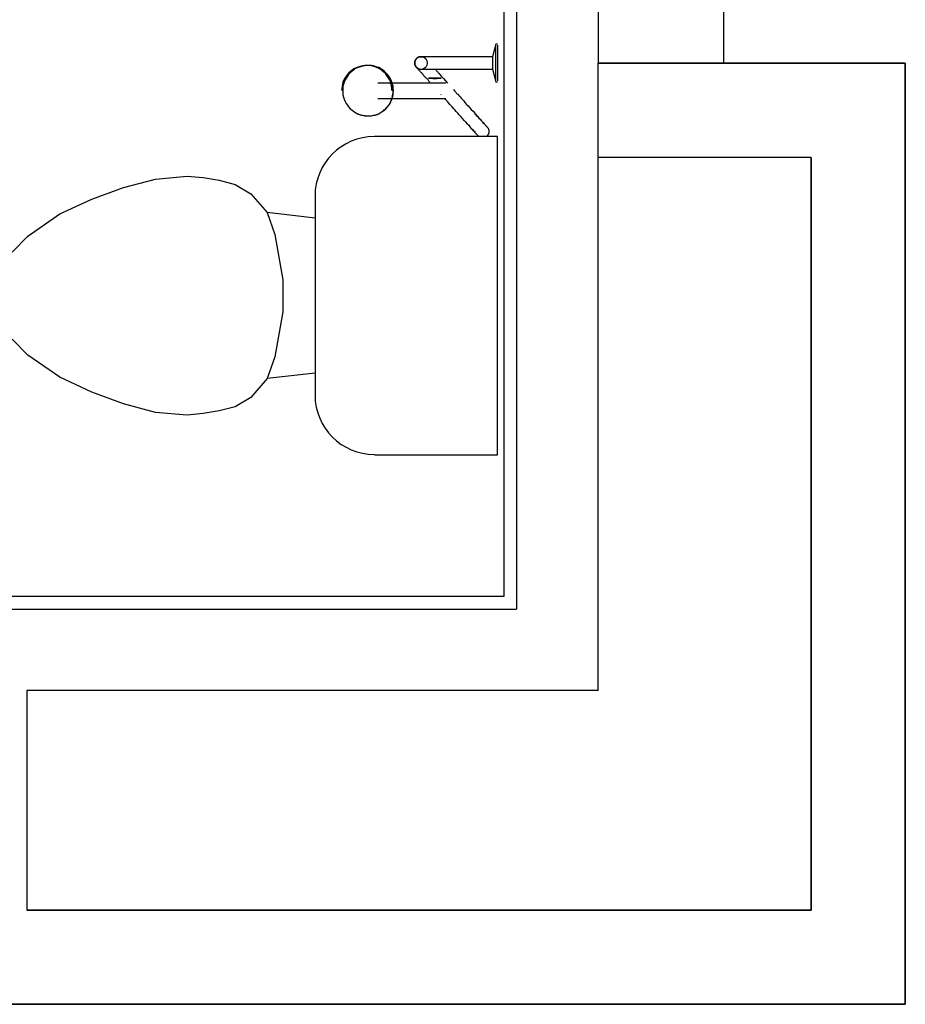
# Model space of a CAD drawing. Header units: millimetres. Extents: x 7 to 269, y 1 to 169.
# Tile 52 of 115: x 80.84 to 82.25, y 27.08 to 28.65. Entities that reach past the tile are written whole.
import ezdxf

# ---------------------------------------------------------------- set-up
doc = ezdxf.new("R2010")
doc.units = ezdxf.units.MM
doc.header["$MEASUREMENT"] = 0
doc.layers.add('Layout - Marco Polo', color=252, linetype='Continuous', lineweight=25)
doc.layers.add('Parede - Marco Polo', color=7, linetype='Continuous')

msp = doc.modelspace()

# ---------------------------------------------------------------- linework, layer by layer
at = {"layer": 'Layout - Marco Polo'}
for p, q in [((81.9633, 35.1268), (81.9633, 28.5768)), ((81.6003, 28.6073), (81.5953, 28.5873)), ((81.6034, 28.6073), (81.6003, 28.6073)), ((81.6003, 28.5773), (81.6003, 28.6058)), ((81.6034, 28.6058), (81.6034, 28.5773)), ((81.5243, 28.5873), (81.4929, 28.5873)), ((81.5953, 28.5873), (81.5583, 28.5873)), ((81.5953, 28.5873), (81.5953, 28.5773)), ((81.3933, 28.5733), (81.3914, 28.5733)), ((81.4929, 28.5673), (81.5254, 28.5673)), ((81.5583, 28.5673), (81.5953, 28.5673)), ((81.5953, 28.5773), (81.5953, 28.5673)), ((81.5953, 28.5673), (81.6003, 28.5473)), ((81.6003, 28.5488), (81.6003, 28.5773)), ((81.6034, 28.5773), (81.6034, 28.5488)), ((81.5118, 28.5453), (81.4124, 28.5453)), ((81.6003, 28.5473), (81.6034, 28.5473)), ((81.4124, 28.5208), (81.5109, 28.5208)), ((81.5134, 28.5263), (81.5134, 28.5268)), ((81.3914, 28.4928), (81.3933, 28.4928)), ((81.6034, 28.4598), (81.4068, 28.4598)), ((81.6034, 27.9528), (81.6034, 28.4598)), ((81.0069, 28.3788), (81.0579, 28.3923)), ((81.0579, 28.3923), (81.1084, 28.3968)), ((81.1084, 28.3968), (81.1338, 28.3948)), ((81.1338, 28.3948), (81.1594, 28.3903)), ((80.9564, 28.3603), (81.0069, 28.3788)), ((81.1594, 28.3903), (81.1848, 28.3833)), ((81.1848, 28.3833), (81.2099, 28.3688)), ((80.9053, 28.3368), (80.9564, 28.3603)), ((81.2099, 28.3688), (81.2358, 28.3388)), ((81.3123, 28.3653), (81.3123, 28.0478)), ((80.8543, 28.3013), (80.9053, 28.3368)), ((81.2358, 28.3388), (81.2484, 28.3038)), ((81.3123, 28.3298), (81.2358, 28.3388)), ((80.8294, 28.2758), (80.8543, 28.3013)), ((81.2484, 28.3038), (81.2609, 28.2318)), ((81.2609, 28.2318), (81.2609, 28.1808)), ((81.2609, 28.1808), (81.2484, 28.1088)), ((80.8543, 28.1113), (80.8294, 28.1368)), ((80.9053, 28.0763), (80.8543, 28.1113)), ((81.2484, 28.1088), (81.2358, 28.0743)), ((81.3123, 28.0828), (81.2358, 28.0743)), ((80.9564, 28.0523), (80.9053, 28.0763)), ((81.2358, 28.0743), (81.2099, 28.0438)), ((81.0069, 28.0338), (80.9564, 28.0523)), ((81.0579, 28.0203), (81.0069, 28.0338)), ((81.2099, 28.0438), (81.1848, 28.0293)), ((81.1084, 28.0158), (81.0579, 28.0203)), ((81.1338, 28.0183), (81.1084, 28.0158)), ((81.1594, 28.0228), (81.1338, 28.0183)), ((81.1848, 28.0293), (81.1594, 28.0228)), ((81.4068, 27.9528), (81.6034, 27.9528)), ((81.6133, 27.7268), (80.7133, 27.7268))]:
    msp.add_line(p, q, dxfattribs=at)
for points in [[(81.4738, 28.5708), (81.4733, 28.5708), (81.4733, 28.5713), (81.4728, 28.5713), (81.4728, 28.5718), (81.4724, 28.5723), (81.4724, 28.5728), (81.4724, 28.5728), (81.4719, 28.5733), (81.4719, 28.5738), (81.4719, 28.5738), (81.4714, 28.5743), (81.4714, 28.5748), (81.4714, 28.5753), (81.4714, 28.5758), (81.4714, 28.5758), (81.4714, 28.5763), (81.4714, 28.5768), (81.4714, 28.5773), (81.4714, 28.5778), (81.4714, 28.5778), (81.4714, 28.5783), (81.4714, 28.5788), (81.4714, 28.5793), (81.4714, 28.5793), (81.4714, 28.5798), (81.4714, 28.5803), (81.4719, 28.5808), (81.4719, 28.5813), (81.4719, 28.5813), (81.4724, 28.5818), (81.4724, 28.5823), (81.4728, 28.5823), (81.4728, 28.5828), (81.4728, 28.5833), (81.4733, 28.5833), (81.4733, 28.5838), (81.4738, 28.5843), (81.4744, 28.5843), (81.4744, 28.5848), (81.4749, 28.5848), (81.4749, 28.5853), (81.4753, 28.5853), (81.4753, 28.5858), (81.4758, 28.5858), (81.4763, 28.5863), (81.4768, 28.5863), (81.4768, 28.5863), (81.4774, 28.5868), (81.4779, 28.5868), (81.4784, 28.5868), (81.4784, 28.5868), (81.4788, 28.5868), (81.4793, 28.5873), (81.4798, 28.5873), (81.4804, 28.5873), (81.4804, 28.5873), (81.4809, 28.5873), (81.4813, 28.5873), (81.4818, 28.5873), (81.4818, 28.5873), (81.4823, 28.5873), (81.4828, 28.5873), (81.4834, 28.5873), (81.4838, 28.5868), (81.4838, 28.5868), (81.4844, 28.5868), (81.4848, 28.5868), (81.4853, 28.5863), (81.4858, 28.5863), (81.4858, 28.5863), (81.4864, 28.5858), (81.4864, 28.5858), (81.4869, 28.5853), (81.4873, 28.5853), (81.4873, 28.5848), (81.4878, 28.5848), (81.4883, 28.5843), (81.4883, 28.5843), (81.4883, 28.5838)], [(81.4813, 28.5873), (81.4804, 28.5873), (81.4793, 28.5873), (81.4788, 28.5868), (81.4779, 28.5868), (81.4768, 28.5863), (81.4763, 28.5858), (81.4753, 28.5853), (81.4749, 28.5848), (81.4744, 28.5843), (81.4733, 28.5838), (81.4728, 28.5828), (81.4724, 28.5823), (81.4724, 28.5813), (81.4719, 28.5808), (81.4714, 28.5798), (81.4714, 28.5788), (81.4714, 28.5783), (81.4714, 28.5773), (81.4714, 28.5763), (81.4714, 28.5758), (81.4714, 28.5748), (81.4719, 28.5738), (81.4724, 28.5733), (81.4724, 28.5723), (81.4728, 28.5713), (81.4733, 28.5708), (81.4744, 28.5703), (81.4749, 28.5698), (81.4753, 28.5693), (81.4763, 28.5688), (81.4768, 28.5683), (81.4779, 28.5678), (81.4788, 28.5678), (81.4793, 28.5673), (81.4804, 28.5673), (81.4813, 28.5673), (81.4818, 28.5673), (81.4828, 28.5673), (81.4838, 28.5678), (81.4848, 28.5678), (81.4853, 28.5683), (81.4864, 28.5688), (81.4869, 28.5693), (81.4878, 28.5698), (81.4883, 28.5703), (81.4888, 28.5708), (81.4894, 28.5713), (81.4898, 28.5723), (81.4904, 28.5733), (81.4908, 28.5738), (81.4908, 28.5748), (81.4913, 28.5758), (81.4913, 28.5763), (81.4913, 28.5773), (81.4913, 28.5783), (81.4913, 28.5788), (81.4908, 28.5798), (81.4908, 28.5808), (81.4904, 28.5813), (81.4898, 28.5823), (81.4894, 28.5828), (81.4888, 28.5838), (81.4883, 28.5843), (81.4878, 28.5848), (81.4869, 28.5853), (81.4864, 28.5858), (81.4853, 28.5863), (81.4848, 28.5868), (81.4838, 28.5868), (81.4828, 28.5873), (81.4818, 28.5873), (81.4813, 28.5873)], [(81.4813, 28.5873), (81.4804, 28.5873), (81.4793, 28.5873), (81.4788, 28.5868), (81.4779, 28.5868), (81.4768, 28.5863), (81.4763, 28.5858), (81.4753, 28.5853), (81.4749, 28.5848), (81.4744, 28.5843), (81.4733, 28.5838), (81.4728, 28.5828), (81.4724, 28.5823), (81.4724, 28.5813), (81.4719, 28.5808), (81.4714, 28.5798), (81.4714, 28.5788), (81.4714, 28.5783), (81.4714, 28.5773), (81.4714, 28.5763), (81.4714, 28.5758), (81.4714, 28.5748), (81.4719, 28.5738), (81.4724, 28.5733), (81.4724, 28.5723), (81.4728, 28.5713), (81.4733, 28.5708), (81.4744, 28.5703), (81.4749, 28.5698), (81.4753, 28.5693), (81.4763, 28.5688), (81.4768, 28.5683), (81.4779, 28.5678), (81.4788, 28.5678), (81.4793, 28.5673), (81.4804, 28.5673), (81.4813, 28.5673), (81.4818, 28.5673), (81.4828, 28.5673), (81.4838, 28.5678), (81.4848, 28.5678), (81.4853, 28.5683), (81.4864, 28.5688), (81.4869, 28.5693), (81.4878, 28.5698), (81.4883, 28.5703), (81.4888, 28.5708), (81.4894, 28.5713), (81.4898, 28.5723), (81.4904, 28.5733), (81.4908, 28.5738), (81.4908, 28.5748), (81.4913, 28.5758), (81.4913, 28.5763), (81.4913, 28.5773), (81.4913, 28.5783), (81.4913, 28.5788), (81.4908, 28.5798), (81.4908, 28.5808), (81.4904, 28.5813), (81.4898, 28.5823), (81.4894, 28.5828), (81.4888, 28.5838), (81.4883, 28.5843), (81.4878, 28.5848), (81.4869, 28.5853), (81.4864, 28.5858), (81.4853, 28.5863), (81.4848, 28.5868), (81.4838, 28.5868), (81.4828, 28.5873), (81.4818, 28.5873), (81.4813, 28.5873)], [(81.4813, 28.5873), (81.4804, 28.5873), (81.4793, 28.5873), (81.4788, 28.5868), (81.4779, 28.5868), (81.4768, 28.5863), (81.4763, 28.5858), (81.4753, 28.5853), (81.4749, 28.5848), (81.4744, 28.5843), (81.4733, 28.5838), (81.4728, 28.5828), (81.4724, 28.5823), (81.4724, 28.5813), (81.4719, 28.5808), (81.4714, 28.5798), (81.4714, 28.5788), (81.4714, 28.5783), (81.4714, 28.5773), (81.4714, 28.5763), (81.4714, 28.5758), (81.4714, 28.5748), (81.4719, 28.5738), (81.4724, 28.5733), (81.4724, 28.5723), (81.4728, 28.5713), (81.4733, 28.5708), (81.4744, 28.5703), (81.4749, 28.5698), (81.4753, 28.5693), (81.4763, 28.5688), (81.4768, 28.5683), (81.4779, 28.5678), (81.4788, 28.5678), (81.4793, 28.5673), (81.4804, 28.5673), (81.4813, 28.5673), (81.4818, 28.5673), (81.4828, 28.5673), (81.4838, 28.5678), (81.4848, 28.5678), (81.4853, 28.5683), (81.4864, 28.5688), (81.4869, 28.5693), (81.4878, 28.5698), (81.4883, 28.5703), (81.4888, 28.5708), (81.4894, 28.5713), (81.4898, 28.5723), (81.4904, 28.5733), (81.4908, 28.5738), (81.4908, 28.5748), (81.4913, 28.5758), (81.4913, 28.5763), (81.4913, 28.5773), (81.4913, 28.5783), (81.4913, 28.5788), (81.4908, 28.5798), (81.4908, 28.5808), (81.4904, 28.5813), (81.4898, 28.5823), (81.4894, 28.5828), (81.4888, 28.5838), (81.4883, 28.5843), (81.4878, 28.5848), (81.4869, 28.5853), (81.4864, 28.5858), (81.4853, 28.5863), (81.4848, 28.5868), (81.4838, 28.5868), (81.4828, 28.5873), (81.4818, 28.5873), (81.4813, 28.5873)], [(81.4813, 28.5873), (81.4804, 28.5873), (81.4793, 28.5873), (81.4788, 28.5868), (81.4779, 28.5868), (81.4768, 28.5863), (81.4763, 28.5858), (81.4753, 28.5853), (81.4749, 28.5848), (81.4744, 28.5843), (81.4733, 28.5838), (81.4728, 28.5828), (81.4724, 28.5823), (81.4724, 28.5813), (81.4719, 28.5808), (81.4714, 28.5798), (81.4714, 28.5788), (81.4714, 28.5783), (81.4714, 28.5773), (81.4714, 28.5763), (81.4714, 28.5758), (81.4714, 28.5748), (81.4719, 28.5738), (81.4724, 28.5733), (81.4724, 28.5723), (81.4728, 28.5713), (81.4733, 28.5708), (81.4744, 28.5703), (81.4749, 28.5698), (81.4753, 28.5693), (81.4763, 28.5688), (81.4768, 28.5683), (81.4779, 28.5678), (81.4788, 28.5678), (81.4793, 28.5673), (81.4804, 28.5673), (81.4813, 28.5673), (81.4818, 28.5673), (81.4828, 28.5673), (81.4838, 28.5678), (81.4848, 28.5678), (81.4853, 28.5683), (81.4864, 28.5688), (81.4869, 28.5693), (81.4878, 28.5698), (81.4883, 28.5703), (81.4888, 28.5708), (81.4894, 28.5713), (81.4898, 28.5723), (81.4904, 28.5733), (81.4908, 28.5738), (81.4908, 28.5748), (81.4913, 28.5758), (81.4913, 28.5763), (81.4913, 28.5773), (81.4913, 28.5783), (81.4913, 28.5788), (81.4908, 28.5798), (81.4908, 28.5808), (81.4904, 28.5813), (81.4898, 28.5823), (81.4894, 28.5828), (81.4888, 28.5838), (81.4883, 28.5843), (81.4878, 28.5848), (81.4869, 28.5853), (81.4864, 28.5858), (81.4853, 28.5863), (81.4848, 28.5868), (81.4838, 28.5868), (81.4828, 28.5873), (81.4818, 28.5873), (81.4813, 28.5873)], [(81.4813, 28.5873), (81.4804, 28.5873), (81.4793, 28.5873), (81.4788, 28.5868), (81.4779, 28.5868), (81.4768, 28.5863), (81.4763, 28.5858), (81.4753, 28.5853), (81.4749, 28.5848), (81.4744, 28.5843), (81.4733, 28.5838), (81.4728, 28.5828), (81.4724, 28.5823), (81.4724, 28.5813), (81.4719, 28.5808), (81.4714, 28.5798), (81.4714, 28.5788), (81.4714, 28.5783), (81.4714, 28.5773), (81.4714, 28.5763), (81.4714, 28.5758), (81.4714, 28.5748), (81.4719, 28.5738), (81.4724, 28.5733), (81.4724, 28.5723), (81.4728, 28.5713), (81.4733, 28.5708), (81.4744, 28.5703), (81.4749, 28.5698), (81.4753, 28.5693), (81.4763, 28.5688), (81.4768, 28.5683), (81.4779, 28.5678), (81.4788, 28.5678), (81.4793, 28.5673), (81.4804, 28.5673), (81.4813, 28.5673), (81.4818, 28.5673), (81.4828, 28.5673), (81.4838, 28.5678), (81.4848, 28.5678), (81.4853, 28.5683), (81.4864, 28.5688), (81.4869, 28.5693), (81.4878, 28.5698), (81.4883, 28.5703), (81.4888, 28.5708), (81.4894, 28.5713), (81.4898, 28.5723), (81.4904, 28.5733), (81.4908, 28.5738), (81.4908, 28.5748), (81.4913, 28.5758), (81.4913, 28.5763), (81.4913, 28.5773), (81.4913, 28.5783), (81.4913, 28.5788), (81.4908, 28.5798), (81.4908, 28.5808), (81.4904, 28.5813), (81.4898, 28.5823), (81.4894, 28.5828), (81.4888, 28.5838), (81.4883, 28.5843), (81.4878, 28.5848), (81.4869, 28.5853), (81.4864, 28.5858), (81.4853, 28.5863), (81.4848, 28.5868), (81.4838, 28.5868), (81.4828, 28.5873), (81.4818, 28.5873), (81.4813, 28.5873)], [(81.4813, 28.5873), (81.4804, 28.5873), (81.4793, 28.5873), (81.4788, 28.5868), (81.4779, 28.5868), (81.4768, 28.5863), (81.4763, 28.5858), (81.4753, 28.5853), (81.4749, 28.5848), (81.4744, 28.5843), (81.4733, 28.5838), (81.4728, 28.5828), (81.4724, 28.5823), (81.4724, 28.5813), (81.4719, 28.5808), (81.4714, 28.5798), (81.4714, 28.5788), (81.4714, 28.5783), (81.4714, 28.5773), (81.4714, 28.5763), (81.4714, 28.5758), (81.4714, 28.5748), (81.4719, 28.5738), (81.4724, 28.5733), (81.4724, 28.5723), (81.4728, 28.5713), (81.4733, 28.5708), (81.4744, 28.5703), (81.4749, 28.5698), (81.4753, 28.5693), (81.4763, 28.5688), (81.4768, 28.5683), (81.4779, 28.5678), (81.4788, 28.5678), (81.4793, 28.5673), (81.4804, 28.5673), (81.4813, 28.5673), (81.4818, 28.5673), (81.4828, 28.5673), (81.4838, 28.5678), (81.4848, 28.5678), (81.4853, 28.5683), (81.4864, 28.5688), (81.4869, 28.5693), (81.4878, 28.5698), (81.4883, 28.5703), (81.4888, 28.5708), (81.4894, 28.5713), (81.4898, 28.5723), (81.4904, 28.5733), (81.4908, 28.5738), (81.4908, 28.5748), (81.4913, 28.5758), (81.4913, 28.5763), (81.4913, 28.5773), (81.4913, 28.5783), (81.4913, 28.5788), (81.4908, 28.5798), (81.4908, 28.5808), (81.4904, 28.5813), (81.4898, 28.5823), (81.4894, 28.5828), (81.4888, 28.5838), (81.4883, 28.5843), (81.4878, 28.5848), (81.4869, 28.5853), (81.4864, 28.5858), (81.4853, 28.5863), (81.4848, 28.5868), (81.4838, 28.5868), (81.4828, 28.5873), (81.4818, 28.5873), (81.4813, 28.5873)], [(81.4813, 28.5873), (81.4804, 28.5873), (81.4793, 28.5873), (81.4788, 28.5868), (81.4779, 28.5868), (81.4768, 28.5863), (81.4763, 28.5858), (81.4753, 28.5853), (81.4749, 28.5848), (81.4744, 28.5843), (81.4733, 28.5838), (81.4728, 28.5828), (81.4724, 28.5823), (81.4724, 28.5813), (81.4719, 28.5808), (81.4714, 28.5798), (81.4714, 28.5788), (81.4714, 28.5783), (81.4714, 28.5773), (81.4714, 28.5763), (81.4714, 28.5758), (81.4714, 28.5748), (81.4719, 28.5738), (81.4724, 28.5733), (81.4724, 28.5723), (81.4728, 28.5713), (81.4733, 28.5708), (81.4744, 28.5703), (81.4749, 28.5698), (81.4753, 28.5693), (81.4763, 28.5688), (81.4768, 28.5683), (81.4779, 28.5678), (81.4788, 28.5678), (81.4793, 28.5673), (81.4804, 28.5673), (81.4813, 28.5673), (81.4818, 28.5673), (81.4828, 28.5673), (81.4838, 28.5678), (81.4848, 28.5678), (81.4853, 28.5683), (81.4864, 28.5688), (81.4869, 28.5693), (81.4878, 28.5698), (81.4883, 28.5703), (81.4888, 28.5708), (81.4894, 28.5713), (81.4898, 28.5723), (81.4904, 28.5733), (81.4908, 28.5738), (81.4908, 28.5748), (81.4913, 28.5758), (81.4913, 28.5763), (81.4913, 28.5773), (81.4913, 28.5783), (81.4913, 28.5788), (81.4908, 28.5798), (81.4908, 28.5808), (81.4904, 28.5813), (81.4898, 28.5823), (81.4894, 28.5828), (81.4888, 28.5838), (81.4883, 28.5843), (81.4878, 28.5848), (81.4869, 28.5853), (81.4864, 28.5858), (81.4853, 28.5863), (81.4848, 28.5868), (81.4838, 28.5868), (81.4828, 28.5873), (81.4818, 28.5873), (81.4813, 28.5873)], [(81.4813, 28.5873), (81.4804, 28.5873), (81.4793, 28.5873), (81.4788, 28.5868), (81.4779, 28.5868), (81.4768, 28.5863), (81.4763, 28.5858), (81.4753, 28.5853), (81.4749, 28.5848), (81.4744, 28.5843), (81.4733, 28.5838), (81.4728, 28.5828), (81.4724, 28.5823), (81.4724, 28.5813), (81.4719, 28.5808), (81.4714, 28.5798), (81.4714, 28.5788), (81.4714, 28.5783), (81.4714, 28.5773), (81.4714, 28.5763), (81.4714, 28.5758), (81.4714, 28.5748), (81.4719, 28.5738), (81.4724, 28.5733), (81.4724, 28.5723), (81.4728, 28.5713), (81.4733, 28.5708), (81.4744, 28.5703), (81.4749, 28.5698), (81.4753, 28.5693), (81.4763, 28.5688), (81.4768, 28.5683), (81.4779, 28.5678), (81.4788, 28.5678), (81.4793, 28.5673), (81.4804, 28.5673), (81.4813, 28.5673), (81.4818, 28.5673), (81.4828, 28.5673), (81.4838, 28.5678), (81.4848, 28.5678), (81.4853, 28.5683), (81.4864, 28.5688), (81.4869, 28.5693), (81.4878, 28.5698), (81.4883, 28.5703), (81.4888, 28.5708), (81.4894, 28.5713), (81.4898, 28.5723), (81.4904, 28.5733), (81.4908, 28.5738), (81.4908, 28.5748), (81.4913, 28.5758), (81.4913, 28.5763), (81.4913, 28.5773), (81.4913, 28.5783), (81.4913, 28.5788), (81.4908, 28.5798), (81.4908, 28.5808), (81.4904, 28.5813), (81.4898, 28.5823), (81.4894, 28.5828), (81.4888, 28.5838), (81.4883, 28.5843), (81.4878, 28.5848), (81.4869, 28.5853), (81.4864, 28.5858), (81.4853, 28.5863), (81.4848, 28.5868), (81.4838, 28.5868), (81.4828, 28.5873), (81.4818, 28.5873), (81.4813, 28.5873)], [(81.4929, 28.5873), (81.4918, 28.5873), (81.4908, 28.5873), (81.4894, 28.5873), (81.4883, 28.5873), (81.4873, 28.5873), (81.4869, 28.5873), (81.4858, 28.5873), (81.4853, 28.5873), (81.4844, 28.5873), (81.4838, 28.5873), (81.4834, 28.5873), (81.4828, 28.5873), (81.4823, 28.5873), (81.4818, 28.5873), (81.4813, 28.5873), (81.4813, 28.5873), (81.4813, 28.5873), (81.4813, 28.5873)], [(81.4883, 28.5838), (81.4888, 28.5838), (81.4888, 28.5838), (81.4888, 28.5838), (81.4888, 28.5838), (81.4888, 28.5833), (81.4894, 28.5833), (81.4894, 28.5828), (81.4898, 28.5828)], [(81.5583, 28.5873), (81.5563, 28.5873), (81.5549, 28.5873), (81.5529, 28.5873), (81.5513, 28.5873), (81.5494, 28.5873), (81.5478, 28.5873), (81.5459, 28.5873), (81.5443, 28.5873), (81.5429, 28.5873), (81.5409, 28.5873), (81.5393, 28.5873), (81.5378, 28.5873), (81.5363, 28.5873), (81.5349, 28.5873), (81.5333, 28.5873), (81.5318, 28.5873), (81.5309, 28.5873), (81.5293, 28.5873), (81.5279, 28.5873), (81.5268, 28.5873), (81.5258, 28.5873), (81.5249, 28.5873)], [(81.3948, 28.5733), (81.3914, 28.5733), (81.3879, 28.5728), (81.3843, 28.5718), (81.3808, 28.5708), (81.3778, 28.5693), (81.3743, 28.5678), (81.3714, 28.5658), (81.3688, 28.5638), (81.3663, 28.5613), (81.3638, 28.5588), (81.3619, 28.5563), (81.3598, 28.5533), (81.3584, 28.5503), (81.3568, 28.5468), (81.3559, 28.5433), (81.3554, 28.5398), (81.3548, 28.5368), (81.3543, 28.5333)], [(81.3969, 28.5733), (81.3933, 28.5733), (81.3898, 28.5728), (81.3863, 28.5723), (81.3828, 28.5708), (81.3799, 28.5698), (81.3768, 28.5683), (81.3739, 28.5663), (81.3708, 28.5638), (81.3683, 28.5618), (81.3658, 28.5588), (81.3638, 28.5563), (81.3619, 28.5533), (81.3603, 28.5503), (81.3588, 28.5468), (81.3578, 28.5433), (81.3568, 28.5403), (81.3568, 28.5368), (81.3563, 28.5333), (81.3568, 28.5293), (81.3568, 28.5263), (81.3578, 28.5228), (81.3588, 28.5193), (81.3603, 28.5158), (81.3619, 28.5128), (81.3638, 28.5098), (81.3658, 28.5073), (81.3683, 28.5043), (81.3708, 28.5023), (81.3739, 28.4998), (81.3768, 28.4983), (81.3799, 28.4963), (81.3828, 28.4953), (81.3863, 28.4943), (81.3898, 28.4933), (81.3933, 28.4928), (81.3969, 28.4928), (81.4004, 28.4928), (81.4039, 28.4933), (81.4073, 28.4943), (81.4108, 28.4953), (81.4138, 28.4963), (81.4168, 28.4983), (81.4198, 28.4998), (81.4228, 28.5023), (81.4253, 28.5043), (81.4279, 28.5073), (81.4299, 28.5098), (81.4318, 28.5128), (81.4333, 28.5158), (81.4348, 28.5193), (81.4359, 28.5228), (81.4368, 28.5263), (81.4368, 28.5293), (81.4373, 28.5333), (81.4368, 28.5368), (81.4368, 28.5403), (81.4359, 28.5433), (81.4348, 28.5468), (81.4333, 28.5503), (81.4318, 28.5533), (81.4299, 28.5563), (81.4279, 28.5588), (81.4253, 28.5618), (81.4228, 28.5638), (81.4198, 28.5663), (81.4168, 28.5683), (81.4138, 28.5698), (81.4108, 28.5708), (81.4073, 28.5723), (81.4039, 28.5728), (81.4004, 28.5733), (81.3969, 28.5733)], [(81.3969, 28.5733), (81.3933, 28.5733), (81.3898, 28.5728), (81.3863, 28.5723), (81.3828, 28.5708), (81.3799, 28.5698), (81.3768, 28.5683), (81.3739, 28.5663), (81.3708, 28.5638), (81.3683, 28.5618), (81.3658, 28.5588), (81.3638, 28.5563), (81.3619, 28.5533), (81.3603, 28.5503), (81.3588, 28.5468), (81.3578, 28.5433), (81.3568, 28.5403), (81.3568, 28.5368), (81.3563, 28.5333), (81.3568, 28.5293), (81.3568, 28.5263), (81.3578, 28.5228), (81.3588, 28.5193), (81.3603, 28.5158), (81.3619, 28.5128), (81.3638, 28.5098), (81.3658, 28.5073), (81.3683, 28.5043), (81.3708, 28.5023), (81.3739, 28.4998), (81.3768, 28.4983), (81.3799, 28.4963), (81.3828, 28.4953), (81.3863, 28.4943), (81.3898, 28.4933), (81.3933, 28.4928), (81.3969, 28.4928), (81.4004, 28.4928), (81.4039, 28.4933), (81.4073, 28.4943), (81.4108, 28.4953), (81.4138, 28.4963), (81.4168, 28.4983), (81.4198, 28.4998), (81.4228, 28.5023), (81.4253, 28.5043), (81.4279, 28.5073), (81.4299, 28.5098), (81.4318, 28.5128), (81.4333, 28.5158), (81.4348, 28.5193), (81.4359, 28.5228), (81.4368, 28.5263), (81.4368, 28.5293), (81.4373, 28.5333), (81.4368, 28.5368), (81.4368, 28.5403), (81.4359, 28.5433), (81.4348, 28.5468), (81.4333, 28.5503), (81.4318, 28.5533), (81.4299, 28.5563), (81.4279, 28.5588), (81.4253, 28.5618), (81.4228, 28.5638), (81.4198, 28.5663), (81.4168, 28.5683), (81.4138, 28.5698), (81.4108, 28.5708), (81.4073, 28.5723), (81.4039, 28.5728), (81.4004, 28.5733), (81.3969, 28.5733)], [(81.3969, 28.5733), (81.3933, 28.5733), (81.3898, 28.5728), (81.3863, 28.5723), (81.3828, 28.5708), (81.3799, 28.5698), (81.3768, 28.5683), (81.3739, 28.5663), (81.3708, 28.5638), (81.3683, 28.5618), (81.3658, 28.5588), (81.3638, 28.5563), (81.3619, 28.5533), (81.3603, 28.5503), (81.3588, 28.5468), (81.3578, 28.5433), (81.3568, 28.5403), (81.3568, 28.5368), (81.3563, 28.5333), (81.3568, 28.5293), (81.3568, 28.5263), (81.3578, 28.5228), (81.3588, 28.5193), (81.3603, 28.5158), (81.3619, 28.5128), (81.3638, 28.5098), (81.3658, 28.5073), (81.3683, 28.5043), (81.3708, 28.5023), (81.3739, 28.4998), (81.3768, 28.4983), (81.3799, 28.4963), (81.3828, 28.4953), (81.3863, 28.4943), (81.3898, 28.4933), (81.3933, 28.4928), (81.3969, 28.4928), (81.4004, 28.4928), (81.4039, 28.4933), (81.4073, 28.4943), (81.4108, 28.4953), (81.4138, 28.4963), (81.4168, 28.4983), (81.4198, 28.4998), (81.4228, 28.5023), (81.4253, 28.5043), (81.4279, 28.5073), (81.4299, 28.5098), (81.4318, 28.5128), (81.4333, 28.5158), (81.4348, 28.5193), (81.4359, 28.5228), (81.4368, 28.5263), (81.4368, 28.5293), (81.4373, 28.5333), (81.4368, 28.5368), (81.4368, 28.5403), (81.4359, 28.5433), (81.4348, 28.5468), (81.4333, 28.5503), (81.4318, 28.5533), (81.4299, 28.5563), (81.4279, 28.5588), (81.4253, 28.5618), (81.4228, 28.5638), (81.4198, 28.5663), (81.4168, 28.5683), (81.4138, 28.5698), (81.4108, 28.5708), (81.4073, 28.5723), (81.4039, 28.5728), (81.4004, 28.5733), (81.3969, 28.5733)], [(81.3969, 28.5733), (81.3933, 28.5733), (81.3898, 28.5728), (81.3863, 28.5723), (81.3828, 28.5708), (81.3799, 28.5698), (81.3768, 28.5683), (81.3739, 28.5663), (81.3708, 28.5638), (81.3683, 28.5618), (81.3658, 28.5588), (81.3638, 28.5563), (81.3619, 28.5533), (81.3603, 28.5503), (81.3588, 28.5468), (81.3578, 28.5433), (81.3568, 28.5403), (81.3568, 28.5368), (81.3563, 28.5333), (81.3568, 28.5293), (81.3568, 28.5263), (81.3578, 28.5228), (81.3588, 28.5193), (81.3603, 28.5158), (81.3619, 28.5128), (81.3638, 28.5098), (81.3658, 28.5073), (81.3683, 28.5043), (81.3708, 28.5023), (81.3739, 28.4998), (81.3768, 28.4983), (81.3799, 28.4963), (81.3828, 28.4953), (81.3863, 28.4943), (81.3898, 28.4933), (81.3933, 28.4928), (81.3969, 28.4928), (81.4004, 28.4928), (81.4039, 28.4933), (81.4073, 28.4943), (81.4108, 28.4953), (81.4138, 28.4963), (81.4168, 28.4983), (81.4198, 28.4998), (81.4228, 28.5023), (81.4253, 28.5043), (81.4279, 28.5073), (81.4299, 28.5098), (81.4318, 28.5128), (81.4333, 28.5158), (81.4348, 28.5193), (81.4359, 28.5228), (81.4368, 28.5263), (81.4368, 28.5293), (81.4373, 28.5333), (81.4368, 28.5368), (81.4368, 28.5403), (81.4359, 28.5433), (81.4348, 28.5468), (81.4333, 28.5503), (81.4318, 28.5533), (81.4299, 28.5563), (81.4279, 28.5588), (81.4253, 28.5618), (81.4228, 28.5638), (81.4198, 28.5663), (81.4168, 28.5683), (81.4138, 28.5698), (81.4108, 28.5708), (81.4073, 28.5723), (81.4039, 28.5728), (81.4004, 28.5733), (81.3969, 28.5733)], [(81.3969, 28.5733), (81.3928, 28.5733), (81.3884, 28.5728), (81.3843, 28.5713), (81.3808, 28.5703), (81.3768, 28.5683)], [(81.4368, 28.5333), (81.4368, 28.5348), (81.4368, 28.5363), (81.4364, 28.5378), (81.4364, 28.5393), (81.4359, 28.5413), (81.4359, 28.5428), (81.4353, 28.5443), (81.4348, 28.5458), (81.4343, 28.5473), (81.4339, 28.5488), (81.4329, 28.5503), (81.4323, 28.5518), (81.4313, 28.5533), (81.4308, 28.5543), (81.4299, 28.5558), (81.4288, 28.5573), (81.4279, 28.5583), (81.4269, 28.5598), (81.4258, 28.5608), (81.4248, 28.5618), (81.4233, 28.5633), (81.4223, 28.5643), (81.4213, 28.5653), (81.4198, 28.5663), (81.4184, 28.5668), (81.4173, 28.5678), (81.4159, 28.5688), (81.4143, 28.5693), (81.4128, 28.5703), (81.4113, 28.5708), (81.4099, 28.5713), (81.4083, 28.5718), (81.4068, 28.5723), (81.4053, 28.5728), (81.4039, 28.5728), (81.4023, 28.5733), (81.4008, 28.5733), (81.3988, 28.5733), (81.3974, 28.5733), (81.3958, 28.5733), (81.3944, 28.5733), (81.3923, 28.5733), (81.3909, 28.5728), (81.3893, 28.5728), (81.3879, 28.5723), (81.3863, 28.5718), (81.3849, 28.5713), (81.3834, 28.5713)], [(81.4348, 28.5333), (81.4348, 28.5368), (81.4343, 28.5403), (81.4333, 28.5443), (81.4323, 28.5478), (81.4308, 28.5508), (81.4288, 28.5543), (81.4269, 28.5573), (81.4244, 28.5603), (81.4219, 28.5628), (81.4188, 28.5653), (81.4159, 28.5673), (81.4128, 28.5688), (81.4094, 28.5708), (81.4059, 28.5718), (81.4023, 28.5728), (81.3983, 28.5733), (81.3948, 28.5733)], [(81.4958, 28.5458), (81.4948, 28.5473), (81.4938, 28.5483), (81.4929, 28.5493), (81.4924, 28.5503), (81.4913, 28.5513), (81.4904, 28.5523), (81.4894, 28.5533), (81.4888, 28.5543), (81.4878, 28.5548), (81.4869, 28.5558), (81.4858, 28.5568), (81.4853, 28.5578), (81.4844, 28.5588), (81.4838, 28.5593), (81.4828, 28.5603), (81.4823, 28.5613), (81.4813, 28.5618), (81.4809, 28.5628), (81.4804, 28.5633), (81.4798, 28.5643), (81.4788, 28.5648), (81.4784, 28.5653), (81.4779, 28.5658), (81.4774, 28.5668), (81.4768, 28.5673), (81.4763, 28.5678), (81.4758, 28.5683), (81.4753, 28.5683), (81.4753, 28.5688), (81.4749, 28.5693), (81.4749, 28.5698), (81.4744, 28.5698), (81.4744, 28.5703), (81.4738, 28.5703), (81.4738, 28.5703), (81.4738, 28.5703), (81.4738, 28.5708), (81.4738, 28.5708)], [(81.4813, 28.5673), (81.4813, 28.5673), (81.4813, 28.5673), (81.4813, 28.5673), (81.4818, 28.5673), (81.4823, 28.5673), (81.4828, 28.5673), (81.4834, 28.5673), (81.4838, 28.5673), (81.4844, 28.5673), (81.4853, 28.5673), (81.4858, 28.5673), (81.4869, 28.5673), (81.4873, 28.5673), (81.4883, 28.5673), (81.4894, 28.5673), (81.4908, 28.5673), (81.4918, 28.5673), (81.4929, 28.5673), (81.4929, 28.5673)], [(81.5044, 28.5668), (81.5053, 28.5658), (81.5058, 28.5648), (81.5069, 28.5638), (81.5078, 28.5628), (81.5088, 28.5618), (81.5099, 28.5608), (81.5109, 28.5593), (81.5109, 28.5593)], [(81.5249, 28.5673), (81.5263, 28.5673), (81.5273, 28.5673), (81.5284, 28.5673), (81.5298, 28.5673), (81.5314, 28.5673), (81.5323, 28.5673), (81.5339, 28.5673), (81.5353, 28.5673), (81.5369, 28.5673), (81.5383, 28.5673), (81.5399, 28.5673), (81.5413, 28.5673), (81.5434, 28.5673), (81.5448, 28.5673), (81.5463, 28.5673), (81.5483, 28.5673), (81.5498, 28.5673), (81.5519, 28.5673), (81.5533, 28.5673), (81.5554, 28.5673), (81.5568, 28.5673), (81.5583, 28.5673)], [(81.5134, 28.5528), (81.5063, 28.5528), (81.5049, 28.5528), (81.5044, 28.5528), (81.5044, 28.5528), (81.5038, 28.5528), (81.5038, 28.5528), (81.5038, 28.5528), (81.5038, 28.5528), (81.5033, 28.5528), (81.5033, 28.5528), (81.5033, 28.5528), (81.5033, 28.5528), (81.5033, 28.5528), (81.5033, 28.5528), (81.5033, 28.5528), (81.5033, 28.5528), (81.5033, 28.5528), (81.5033, 28.5528), (81.5033, 28.5528), (81.5033, 28.5528), (81.5033, 28.5528), (81.5033, 28.5528), (81.5033, 28.5528), (81.5033, 28.5528), (81.5028, 28.5528), (81.5028, 28.5528), (81.5028, 28.5528), (81.5028, 28.5528), (81.5028, 28.5528), (81.5028, 28.5528), (81.5028, 28.5528), (81.5024, 28.5528), (81.5024, 28.5528), (81.5018, 28.5528), (81.5003, 28.5528), (81.4933, 28.5528), (81.5003, 28.5523), (81.5018, 28.5523), (81.5024, 28.5523), (81.5024, 28.5523), (81.5028, 28.5523), (81.5028, 28.5523), (81.5028, 28.5523), (81.5028, 28.5523), (81.5028, 28.5523), (81.5028, 28.5523), (81.5028, 28.5523), (81.5033, 28.5523), (81.5033, 28.5523), (81.5033, 28.5523), (81.5033, 28.5523), (81.5033, 28.5523), (81.5033, 28.5523), (81.5033, 28.5523), (81.5033, 28.5523), (81.5033, 28.5523), (81.5033, 28.5523), (81.5033, 28.5523), (81.5033, 28.5523), (81.5033, 28.5523), (81.5033, 28.5523), (81.5033, 28.5523), (81.5033, 28.5523), (81.5038, 28.5523), (81.5038, 28.5523), (81.5038, 28.5523), (81.5038, 28.5523), (81.5044, 28.5523), (81.5044, 28.5523), (81.5049, 28.5523), (81.5063, 28.5523), (81.5134, 28.5528)], [(81.5134, 28.5528), (81.5063, 28.5528), (81.5049, 28.5528), (81.5044, 28.5528), (81.5044, 28.5528), (81.5038, 28.5528), (81.5038, 28.5528), (81.5038, 28.5528), (81.5038, 28.5528), (81.5033, 28.5528), (81.5033, 28.5528), (81.5033, 28.5528), (81.5033, 28.5528), (81.5033, 28.5528), (81.5033, 28.5528), (81.5033, 28.5528), (81.5033, 28.5528), (81.5033, 28.5528), (81.5033, 28.5528), (81.5033, 28.5528), (81.5033, 28.5528), (81.5033, 28.5528), (81.5033, 28.5528), (81.5033, 28.5528), (81.5033, 28.5528), (81.5028, 28.5528), (81.5028, 28.5528), (81.5028, 28.5528), (81.5028, 28.5528), (81.5028, 28.5528), (81.5028, 28.5528), (81.5028, 28.5528), (81.5024, 28.5528), (81.5024, 28.5528), (81.5018, 28.5528), (81.5003, 28.5528), (81.4933, 28.5528), (81.5003, 28.5523), (81.5018, 28.5523), (81.5024, 28.5523), (81.5024, 28.5523), (81.5028, 28.5523), (81.5028, 28.5523), (81.5028, 28.5523), (81.5028, 28.5523), (81.5028, 28.5523), (81.5028, 28.5523), (81.5028, 28.5523), (81.5033, 28.5523), (81.5033, 28.5523), (81.5033, 28.5523), (81.5033, 28.5523), (81.5033, 28.5523), (81.5033, 28.5523), (81.5033, 28.5523), (81.5033, 28.5523), (81.5033, 28.5523), (81.5033, 28.5523), (81.5033, 28.5523), (81.5033, 28.5523), (81.5033, 28.5523), (81.5033, 28.5523), (81.5033, 28.5523), (81.5033, 28.5523), (81.5038, 28.5523), (81.5038, 28.5523), (81.5038, 28.5523), (81.5038, 28.5523), (81.5044, 28.5523), (81.5044, 28.5523), (81.5049, 28.5523), (81.5063, 28.5523), (81.5134, 28.5528)], [(81.5134, 28.5528), (81.5063, 28.5528), (81.5049, 28.5528), (81.5044, 28.5528), (81.5044, 28.5528), (81.5038, 28.5528), (81.5038, 28.5528), (81.5038, 28.5528), (81.5038, 28.5528), (81.5033, 28.5528), (81.5033, 28.5528), (81.5033, 28.5528), (81.5033, 28.5528), (81.5033, 28.5528), (81.5033, 28.5528), (81.5033, 28.5528), (81.5033, 28.5528), (81.5033, 28.5528), (81.5033, 28.5528), (81.5033, 28.5528), (81.5033, 28.5528), (81.5033, 28.5528), (81.5033, 28.5528), (81.5033, 28.5528), (81.5033, 28.5528), (81.5028, 28.5528), (81.5028, 28.5528), (81.5028, 28.5528), (81.5028, 28.5528), (81.5028, 28.5528), (81.5028, 28.5528), (81.5028, 28.5528), (81.5024, 28.5528), (81.5024, 28.5528), (81.5018, 28.5528), (81.5003, 28.5528), (81.4933, 28.5528), (81.5003, 28.5523), (81.5018, 28.5523), (81.5024, 28.5523), (81.5024, 28.5523), (81.5028, 28.5523), (81.5028, 28.5523), (81.5028, 28.5523), (81.5028, 28.5523), (81.5028, 28.5523), (81.5028, 28.5523), (81.5028, 28.5523), (81.5033, 28.5523), (81.5033, 28.5523), (81.5033, 28.5523), (81.5033, 28.5523), (81.5033, 28.5523), (81.5033, 28.5523), (81.5033, 28.5523), (81.5033, 28.5523), (81.5033, 28.5523), (81.5033, 28.5523), (81.5033, 28.5523), (81.5033, 28.5523), (81.5033, 28.5523), (81.5033, 28.5523), (81.5033, 28.5523), (81.5033, 28.5523), (81.5038, 28.5523), (81.5038, 28.5523), (81.5038, 28.5523), (81.5038, 28.5523), (81.5044, 28.5523), (81.5044, 28.5523), (81.5049, 28.5523), (81.5063, 28.5523), (81.5134, 28.5528)], [(81.5134, 28.5528), (81.5063, 28.5528), (81.5049, 28.5528), (81.5044, 28.5528), (81.5044, 28.5528), (81.5038, 28.5528), (81.5038, 28.5528), (81.5038, 28.5528), (81.5038, 28.5528), (81.5033, 28.5528), (81.5033, 28.5528), (81.5033, 28.5528), (81.5033, 28.5528), (81.5033, 28.5528), (81.5033, 28.5528), (81.5033, 28.5528), (81.5033, 28.5528), (81.5033, 28.5528), (81.5033, 28.5528), (81.5033, 28.5528), (81.5033, 28.5528), (81.5033, 28.5528), (81.5033, 28.5528), (81.5033, 28.5528), (81.5033, 28.5528), (81.5028, 28.5528), (81.5028, 28.5528), (81.5028, 28.5528), (81.5028, 28.5528), (81.5028, 28.5528), (81.5028, 28.5528), (81.5028, 28.5528), (81.5024, 28.5528), (81.5024, 28.5528), (81.5018, 28.5528), (81.5003, 28.5528), (81.4933, 28.5528), (81.5003, 28.5523), (81.5018, 28.5523), (81.5024, 28.5523), (81.5024, 28.5523), (81.5028, 28.5523), (81.5028, 28.5523), (81.5028, 28.5523), (81.5028, 28.5523), (81.5028, 28.5523), (81.5028, 28.5523), (81.5028, 28.5523), (81.5033, 28.5523), (81.5033, 28.5523), (81.5033, 28.5523), (81.5033, 28.5523), (81.5033, 28.5523), (81.5033, 28.5523), (81.5033, 28.5523), (81.5033, 28.5523), (81.5033, 28.5523), (81.5033, 28.5523), (81.5033, 28.5523), (81.5033, 28.5523), (81.5033, 28.5523), (81.5033, 28.5523), (81.5033, 28.5523), (81.5033, 28.5523), (81.5038, 28.5523), (81.5038, 28.5523), (81.5038, 28.5523), (81.5038, 28.5523), (81.5044, 28.5523), (81.5044, 28.5523), (81.5049, 28.5523), (81.5063, 28.5523), (81.5134, 28.5528)], [(81.5134, 28.5528), (81.5063, 28.5528), (81.5049, 28.5528), (81.5044, 28.5528), (81.5044, 28.5528), (81.5038, 28.5528), (81.5038, 28.5528), (81.5038, 28.5528), (81.5038, 28.5528), (81.5033, 28.5528), (81.5033, 28.5528), (81.5033, 28.5528), (81.5033, 28.5528), (81.5033, 28.5528), (81.5033, 28.5528), (81.5033, 28.5528), (81.5033, 28.5528), (81.5033, 28.5528), (81.5033, 28.5528), (81.5033, 28.5528), (81.5033, 28.5528), (81.5033, 28.5528), (81.5033, 28.5528), (81.5033, 28.5528), (81.5033, 28.5528), (81.5028, 28.5528), (81.5028, 28.5528), (81.5028, 28.5528), (81.5028, 28.5528), (81.5028, 28.5528), (81.5028, 28.5528), (81.5028, 28.5528), (81.5024, 28.5528), (81.5024, 28.5528), (81.5018, 28.5528), (81.5003, 28.5528), (81.4933, 28.5528), (81.5003, 28.5523), (81.5018, 28.5523), (81.5024, 28.5523), (81.5024, 28.5523), (81.5028, 28.5523), (81.5028, 28.5523), (81.5028, 28.5523), (81.5028, 28.5523), (81.5028, 28.5523), (81.5028, 28.5523), (81.5028, 28.5523), (81.5033, 28.5523), (81.5033, 28.5523), (81.5033, 28.5523), (81.5033, 28.5523), (81.5033, 28.5523), (81.5033, 28.5523), (81.5033, 28.5523), (81.5033, 28.5523), (81.5033, 28.5523), (81.5033, 28.5523), (81.5033, 28.5523), (81.5033, 28.5523), (81.5033, 28.5523), (81.5033, 28.5523), (81.5033, 28.5523), (81.5033, 28.5523), (81.5038, 28.5523), (81.5038, 28.5523), (81.5038, 28.5523), (81.5038, 28.5523), (81.5044, 28.5523), (81.5044, 28.5523), (81.5049, 28.5523), (81.5063, 28.5523), (81.5134, 28.5528)], [(81.5134, 28.5528), (81.5063, 28.5528), (81.5049, 28.5528), (81.5044, 28.5528), (81.5044, 28.5528), (81.5038, 28.5528), (81.5038, 28.5528), (81.5038, 28.5528), (81.5038, 28.5528), (81.5033, 28.5528), (81.5033, 28.5528), (81.5033, 28.5528), (81.5033, 28.5528), (81.5033, 28.5528), (81.5033, 28.5528), (81.5033, 28.5528), (81.5033, 28.5528), (81.5033, 28.5528), (81.5033, 28.5528), (81.5033, 28.5528), (81.5033, 28.5528), (81.5033, 28.5528), (81.5033, 28.5528), (81.5033, 28.5528), (81.5033, 28.5528), (81.5028, 28.5528), (81.5028, 28.5528), (81.5028, 28.5528), (81.5028, 28.5528), (81.5028, 28.5528), (81.5028, 28.5528), (81.5028, 28.5528), (81.5024, 28.5528), (81.5024, 28.5528), (81.5018, 28.5528), (81.5003, 28.5528), (81.4933, 28.5528), (81.5003, 28.5523), (81.5018, 28.5523), (81.5024, 28.5523), (81.5024, 28.5523), (81.5028, 28.5523), (81.5028, 28.5523), (81.5028, 28.5523), (81.5028, 28.5523), (81.5028, 28.5523), (81.5028, 28.5523), (81.5028, 28.5523), (81.5033, 28.5523), (81.5033, 28.5523), (81.5033, 28.5523), (81.5033, 28.5523), (81.5033, 28.5523), (81.5033, 28.5523), (81.5033, 28.5523), (81.5033, 28.5523), (81.5033, 28.5523), (81.5033, 28.5523), (81.5033, 28.5523), (81.5033, 28.5523), (81.5033, 28.5523), (81.5033, 28.5523), (81.5033, 28.5523), (81.5033, 28.5523), (81.5038, 28.5523), (81.5038, 28.5523), (81.5038, 28.5523), (81.5038, 28.5523), (81.5044, 28.5523), (81.5044, 28.5523), (81.5049, 28.5523), (81.5063, 28.5523), (81.5134, 28.5528)], [(81.5134, 28.5528), (81.5063, 28.5528), (81.5049, 28.5528), (81.5044, 28.5528), (81.5044, 28.5528), (81.5038, 28.5528), (81.5038, 28.5528), (81.5038, 28.5528), (81.5038, 28.5528), (81.5033, 28.5528), (81.5033, 28.5528), (81.5033, 28.5528), (81.5033, 28.5528), (81.5033, 28.5528), (81.5033, 28.5528), (81.5033, 28.5528), (81.5033, 28.5528), (81.5033, 28.5528), (81.5033, 28.5528), (81.5033, 28.5528), (81.5033, 28.5528), (81.5033, 28.5528), (81.5033, 28.5528), (81.5033, 28.5528), (81.5033, 28.5528), (81.5028, 28.5528), (81.5028, 28.5528), (81.5028, 28.5528), (81.5028, 28.5528), (81.5028, 28.5528), (81.5028, 28.5528), (81.5028, 28.5528), (81.5024, 28.5528), (81.5024, 28.5528), (81.5018, 28.5528), (81.5003, 28.5528), (81.4933, 28.5528), (81.5003, 28.5523), (81.5018, 28.5523), (81.5024, 28.5523), (81.5024, 28.5523), (81.5028, 28.5523), (81.5028, 28.5523), (81.5028, 28.5523), (81.5028, 28.5523), (81.5028, 28.5523), (81.5028, 28.5523), (81.5028, 28.5523), (81.5033, 28.5523), (81.5033, 28.5523), (81.5033, 28.5523), (81.5033, 28.5523), (81.5033, 28.5523), (81.5033, 28.5523), (81.5033, 28.5523), (81.5033, 28.5523), (81.5033, 28.5523), (81.5033, 28.5523), (81.5033, 28.5523), (81.5033, 28.5523), (81.5033, 28.5523), (81.5033, 28.5523), (81.5033, 28.5523), (81.5033, 28.5523), (81.5038, 28.5523), (81.5038, 28.5523), (81.5038, 28.5523), (81.5038, 28.5523), (81.5044, 28.5523), (81.5044, 28.5523), (81.5049, 28.5523), (81.5063, 28.5523), (81.5134, 28.5528)], [(81.5109, 28.5593), (81.5138, 28.5558), (81.5173, 28.5523), (81.5203, 28.5488), (81.5233, 28.5453)], [(81.3834, 28.4953), (81.3849, 28.4948), (81.3863, 28.4943), (81.3879, 28.4938), (81.3893, 28.4933), (81.3914, 28.4933), (81.3928, 28.4928), (81.3944, 28.4928), (81.3958, 28.4928), (81.3974, 28.4928), (81.3988, 28.4928), (81.4008, 28.4928), (81.4023, 28.4928), (81.4039, 28.4933), (81.4053, 28.4938), (81.4068, 28.4938), (81.4083, 28.4943), (81.4099, 28.4948), (81.4113, 28.4953), (81.4128, 28.4963), (81.4143, 28.4968), (81.4159, 28.4978), (81.4173, 28.4983), (81.4184, 28.4993), (81.4198, 28.5003), (81.4213, 28.5008), (81.4223, 28.5023), (81.4239, 28.5033), (81.4248, 28.5043), (81.4258, 28.5053), (81.4269, 28.5068), (81.4283, 28.5078), (81.4288, 28.5093), (81.4299, 28.5103), (81.4308, 28.5118), (81.4318, 28.5133), (81.4323, 28.5148), (81.4333, 28.5163), (81.4339, 28.5173), (81.4343, 28.5188), (81.4348, 28.5203), (81.4353, 28.5218), (81.4359, 28.5238), (81.4359, 28.5253), (81.4364, 28.5268), (81.4364, 28.5283), (81.4368, 28.5298), (81.4368, 28.5318), (81.4368, 28.5333)], [(81.5208, 28.5453), (81.5208, 28.5453), (81.5203, 28.5453), (81.5203, 28.5453), (81.5198, 28.5453), (81.5198, 28.5453), (81.5194, 28.5453), (81.5189, 28.5453), (81.5183, 28.5453), (81.5178, 28.5453), (81.5173, 28.5453), (81.5164, 28.5453), (81.5159, 28.5453), (81.5148, 28.5453), (81.5138, 28.5453), (81.5129, 28.5453), (81.5118, 28.5453), (81.5113, 28.5453)], [(81.5328, 28.5348), (81.5339, 28.5333), (81.5353, 28.5323), (81.5369, 28.5308), (81.5378, 28.5288), (81.5399, 28.5273), (81.5413, 28.5253), (81.5434, 28.5233), (81.5453, 28.5213), (81.5473, 28.5188), (81.5494, 28.5168), (81.5513, 28.5143), (81.5538, 28.5113), (81.5563, 28.5088), (81.5589, 28.5058), (81.5614, 28.5033), (81.5643, 28.5003), (81.5669, 28.4973), (81.5678, 28.4963)], [(81.5113, 28.5208), (81.5123, 28.5208), (81.5134, 28.5208), (81.5143, 28.5208), (81.5153, 28.5208), (81.5159, 28.5208), (81.5169, 28.5208), (81.5173, 28.5208), (81.5178, 28.5208), (81.5183, 28.5208), (81.5189, 28.5208), (81.5194, 28.5208), (81.5198, 28.5208), (81.5203, 28.5208), (81.5203, 28.5208), (81.5208, 28.5208), (81.5208, 28.5208), (81.5208, 28.5208)], [(81.5138, 28.5258), (81.5138, 28.5258), (81.5138, 28.5258)], [(81.5529, 28.4828), (81.5498, 28.4858), (81.5473, 28.4888), (81.5448, 28.4918), (81.5423, 28.4948), (81.5399, 28.4973), (81.5374, 28.4998), (81.5349, 28.5023), (81.5328, 28.5048), (81.5309, 28.5073), (81.5289, 28.5093), (81.5273, 28.5113), (81.5254, 28.5133), (81.5238, 28.5153), (81.5224, 28.5168), (81.5208, 28.5183), (81.5194, 28.5198), (81.5189, 28.5208)], [(81.3768, 28.4978), (81.3808, 28.4963), (81.3843, 28.4948), (81.3884, 28.4938), (81.3928, 28.4928), (81.3969, 28.4928)], [(81.5678, 28.4963), (81.5694, 28.4943), (81.5713, 28.4923), (81.5729, 28.4903), (81.5743, 28.4888), (81.5759, 28.4873), (81.5773, 28.4858), (81.5784, 28.4843), (81.5798, 28.4828), (81.5808, 28.4818), (81.5819, 28.4803), (81.5828, 28.4793), (81.5838, 28.4783), (81.5844, 28.4778), (81.5849, 28.4768), (81.5854, 28.4763), (81.5858, 28.4758), (81.5863, 28.4753), (81.5868, 28.4748), (81.5868, 28.4748), (81.5868, 28.4748), (81.5868, 28.4748)], [(81.5868, 28.4748), (81.5868, 28.4748), (81.5868, 28.4748), (81.5863, 28.4753), (81.5858, 28.4758), (81.5858, 28.4763), (81.5849, 28.4768), (81.5844, 28.4773), (81.5838, 28.4783), (81.5828, 28.4793), (81.5819, 28.4803), (81.5808, 28.4813), (81.5798, 28.4828), (81.5789, 28.4838), (81.5773, 28.4853), (81.5759, 28.4868), (81.5743, 28.4883), (81.5729, 28.4903), (81.5713, 28.4918), (81.5699, 28.4938), (81.5678, 28.4958), (81.5678, 28.4963)], [(81.5529, 28.4828), (81.5543, 28.4808), (81.5563, 28.4788), (81.5579, 28.4773), (81.5593, 28.4753), (81.5609, 28.4738), (81.5623, 28.4723), (81.5639, 28.4708), (81.5649, 28.4693), (81.5658, 28.4683), (81.5669, 28.4668), (81.5678, 28.4658), (81.5688, 28.4653), (81.5694, 28.4643), (81.5703, 28.4633), (81.5709, 28.4628), (81.5713, 28.4623), (81.5713, 28.4618), (81.5718, 28.4618), (81.5718, 28.4613), (81.5718, 28.4613), (81.5718, 28.4613)], [(81.5718, 28.4613), (81.5718, 28.4613), (81.5718, 28.4618), (81.5718, 28.4618), (81.5713, 28.4623), (81.5709, 28.4628), (81.5703, 28.4633), (81.5694, 28.4643), (81.5688, 28.4648), (81.5678, 28.4658), (81.5674, 28.4668), (81.5658, 28.4678), (81.5649, 28.4693), (81.5639, 28.4708), (81.5623, 28.4718), (81.5614, 28.4733), (81.5598, 28.4753), (81.5583, 28.4768), (81.5563, 28.4788), (81.5549, 28.4803), (81.5533, 28.4823)], [(81.5868, 28.4748), (81.5874, 28.4743), (81.5874, 28.4743), (81.5879, 28.4738), (81.5879, 28.4733), (81.5883, 28.4733), (81.5883, 28.4728), (81.5883, 28.4723), (81.5888, 28.4723), (81.5888, 28.4718), (81.5888, 28.4713), (81.5893, 28.4708), (81.5893, 28.4708), (81.5893, 28.4703), (81.5893, 28.4698), (81.5893, 28.4693), (81.5893, 28.4688), (81.5893, 28.4688), (81.5893, 28.4683), (81.5893, 28.4678), (81.5893, 28.4673), (81.5893, 28.4668), (81.5893, 28.4668), (81.5893, 28.4663), (81.5893, 28.4658), (81.5893, 28.4653), (81.5888, 28.4653), (81.5888, 28.4648), (81.5888, 28.4643), (81.5888, 28.4638), (81.5883, 28.4638), (81.5883, 28.4633), (81.5879, 28.4628), (81.5879, 28.4623), (81.5874, 28.4623), (81.5874, 28.4618), (81.5868, 28.4618), (81.5868, 28.4613), (81.5863, 28.4608), (81.5863, 28.4608), (81.5858, 28.4603), (81.5858, 28.4603), (81.5854, 28.4598), (81.5849, 28.4598)], [(81.5738, 28.4598), (81.5738, 28.4598), (81.5734, 28.4603), (81.5734, 28.4603), (81.5729, 28.4608), (81.5724, 28.4608), (81.5724, 28.4613), (81.5718, 28.4613)]]:
    msp.add_lwpolyline(points, dxfattribs=at)
for centre, radius, start, end in [((81.4813, 28.5773), 0.01, 150.452, 162), ((81.4813, 28.5773), 0.01, 135.457, 147), ((81.4813, 28.5773), 0.01, 78.3066, 132), ((81.4813, 28.5773), 0.01, 170.92, 177), ((81.4813, 28.5773), 0.01, 185.954, 192), ((81.4813, 28.5773), 0.01, 200.669, 207), ((81.4813, 28.5773), 0.01, 214.645, 222), ((81.4813, 28.5773), 0.01, 230.011, 237), ((81.4813, 28.5773), 0.01, 241.086, 282), ((81.4068, 28.3653), 0.0946, 90, 180), ((81.4068, 28.0478), 0.0946, 180, 270)]:
    msp.add_arc(centre, radius, start, end, dxfattribs=at)
at = {"layer": 'Parede - Marco Polo'}
for p, q in [((81.7634, 30.8578), (81.7634, 28.5768)), ((81.6133, 30.6788), (81.6133, 27.7268)), ((81.6334, 30.6718), (81.6334, 27.7068)), ((81.7634, 28.4268), (81.7634, 28.5768)), ((81.7634, 28.5768), (82.2533, 28.5768)), ((82.2533, 28.5768), (81.7634, 28.5768)), ((82.2533, 28.5768), (82.2533, 27.0768)), ((82.2533, 27.0768), (82.2533, 28.5768)), ((81.7634, 27.5768), (81.7634, 28.4268)), ((82.1034, 28.4268), (81.7634, 28.4268)), ((82.1034, 28.4268), (81.7634, 28.4268)), ((82.1034, 27.2268), (82.1034, 28.4268)), ((82.1034, 28.4268), (82.1034, 27.2268)), ((80.7133, 27.7068), (81.6334, 27.7068)), ((80.8529, 27.5768), (80.8529, 27.2268)), ((81.7634, 27.5768), (80.8529, 27.5768)), ((82.1034, 27.2268), (80.8529, 27.2268)), ((80.8534, 27.2268), (82.1034, 27.2268)), ((80.7028, 27.0768), (82.2533, 27.0768)), ((82.2533, 27.0768), (80.7034, 27.0768))]:
    msp.add_line(p, q, dxfattribs=at)

doc.saveas('drawing.dxf')
